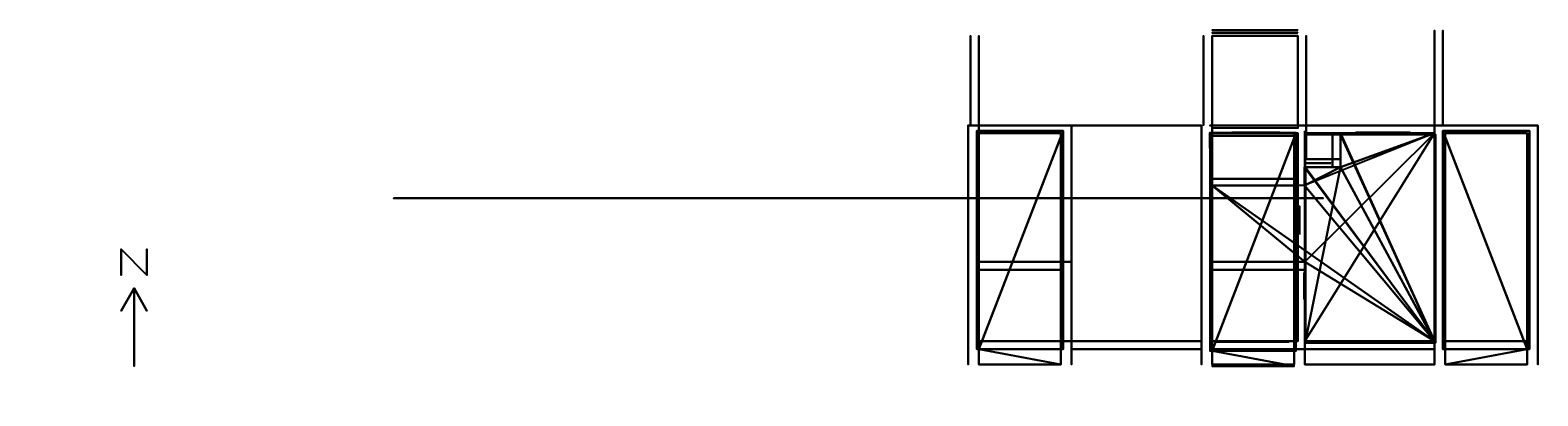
# Model space of a CAD drawing. Header units: metres. Extents: x -49.8 to 8.3, y -7.6 to 6.5.
import ezdxf

# ---------------------------------------------------------------- set-up
doc = ezdxf.new("R2010")
doc.units = ezdxf.units.M

msp = doc.modelspace()

# ---------------------------------------------------------------- linework, layer by layer
at = {"layer": '1', "color": 3}
for points in [[(-46.3094, -1.96359, 0.1), (-46.3094, -1.96359), (-46.3094, -2.96359), (-46.3094, -2.96359, 0.1)], [(-46.3094, -1.96359, 0.1), (-46.3094, -1.96359), (-45.3094, -2.96359), (-45.3094, -2.96359, 0.1)], [(-45.3094, -1.96359, 0.1), (-45.3094, -1.96359), (-45.3094, -2.96359), (-45.3094, -2.96359, 0.1)], [(-45.8094, -3.46359, 0.1), (-45.8094, -3.46359), (-46.3094, -4.32962), (-46.3094, -4.32962, 0.1)], [(-45.8094, -3.46359, 0.1), (-45.8094, -3.46359), (-45.8094, -6.46359), (-45.8094, -6.46359, 0.1)], [(-45.8094, -3.46359, 0.1), (-45.8094, -3.46359), (-45.3094, -4.32962), (-45.3094, -4.32962, 0.1)]]:
    msp.add_3dface(points, dxfattribs=at)
at = {"layer": 'Building Shading', "color": 195}
for points in [[(4.28505, 2.80358), (4.28505, 2.80358, 3.15), (4.28505, 6.44858, 3.15), (4.28505, 6.44858)], [(4.28505, 6.44858), (4.28505, 6.44858, 3.15), (4.28505, 2.80358, 3.15), (4.28505, 2.80358)], [(4.61005, 2.80358), (4.61005, 2.80358, 3.15), (4.61005, 6.44858, 3.15), (4.61005, 6.44858)], [(4.61005, 6.44858), (4.61005, 6.44858, 3.15), (4.61005, 2.80358, 3.15), (4.61005, 2.80358)], [(-13.59, 6.24859), (-13.59, 6.24859, 3.15), (-13.59, 2.80748, 3.15), (-13.59, 2.80748)], [(-13.59, 2.80748), (-13.59, 2.80748, 3.15), (-13.59, 6.24859, 3.15), (-13.59, 6.24859)], [(-13.2651, 6.24859), (-13.2651, 6.24859, 3.15), (-13.2651, 2.80748, 3.15), (-13.2651, 2.80748)], [(-13.2651, 2.80748), (-13.2651, 2.80748, 3.15), (-13.2651, 6.24859, 3.15), (-13.2651, 6.24859)], [(-13.6752, -5.80642, 9.08662), (-13.6752, 2.80358, 10.7703), (-13.6752, 2.80358, 8.97), (-13.6752, -5.80642, 8.97)], [(-13.6752, -5.80642, 8.97), (-13.6752, 2.80358, 8.97), (-13.6752, 2.80358, 10.7703), (-13.6752, -5.80642, 9.08662)], [(-13.6752, 2.80358, 8.97), (-13.6752, 2.80358, 10.7703), (-9.69685, 2.80358, 10.7702), (-9.69685, 2.80358, 8.97)], [(-9.69685, 2.80358, 8.97), (-9.69685, 2.80358, 10.7702), (-13.6752, 2.80358, 10.7703), (-13.6752, 2.80358, 8.97)], [(-13.6752, 2.80358, 6.11), (-13.6752, 2.80358, 8.97), (-9.69685, 2.80358, 8.97), (-9.69685, 2.80358, 6.11)], [(-9.69685, 2.80358, 6.11), (-9.69685, 2.80358, 8.97), (-13.6752, 2.80358, 8.97), (-13.6752, 2.80358, 6.11)], [(-13.6752, -5.50141, 6.11), (-13.6752, -5.50141, 8.97), (-13.6752, 2.80358, 8.97), (-13.6752, 2.80358, 6.11)], [(-13.6752, 2.80358, 6.11), (-13.6752, 2.80358, 8.97), (-13.6752, -5.50141, 8.97), (-13.6752, -5.50141, 6.11)], [(-13.6751, 2.80748), (-13.6751, 2.80748, 3.15), (-13.6751, -2.45141, 3.15), (-13.6751, -2.45141)], [(-13.6751, -2.45141), (-13.6751, -2.45141, 3.15), (-13.6751, 2.80748, 3.15), (-13.6751, 2.80748)], [(-13.6751, -5.80642, 3.15), (-13.6751, -5.80642, 6.11), (-13.6751, 2.49858, 6.11), (-13.6751, 2.49858, 3.15)], [(-13.6751, 2.49858, 3.15), (-13.6751, 2.49858, 6.11), (-13.6751, -5.80642, 6.11), (-13.6751, -5.80642, 3.15)], [(-13.3501, -4.57901, 8.97), (-13.3501, 2.58859, 10.3716), (-13.3501, 2.58859, 8.97)], [(-13.3501, 2.58859, 8.97), (-13.3501, 2.58859, 10.3716), (-13.3501, -4.57901, 8.97)], [(-13.3501, 2.58859, 8.97), (-13.3501, 2.58859, 10.3716), (-10.0219, 2.58859, 10.3716), (-10.0219, 2.58859, 8.97)], [(-10.0219, 2.58859, 8.97), (-10.0219, 2.58859, 10.3716), (-13.3501, 2.58859, 10.3716), (-13.3501, 2.58859, 8.97)], [(-10.0221, 2.58859, 10.3716), (-13.3501, 2.58858, 10.3716), (-13.265, -5.80641, 8.72999)], [(-13.265, -5.80641, 8.72999), (-13.3501, 2.58858, 10.3716), (-10.0221, 2.58859, 10.3716)], [(-10.0221, 2.58859, 10.7282), (-13.3501, 2.58858, 10.7282), (-13.265, -5.80641, 9.08662)], [(-13.265, -5.80641, 9.08662), (-13.3501, 2.58858, 10.7282), (-10.0221, 2.58859, 10.7282)], [(-13.35, -5.80641, 8.72999), (-13.265, -5.80641, 8.72999), (-13.3501, 2.58858, 10.3716)], [(-13.3501, 2.58858, 10.3716), (-13.265, -5.80641, 8.72999), (-13.35, -5.80641, 8.72999)], [(-13.35, -5.80641, 9.08662), (-13.265, -5.80641, 9.08662), (-13.3501, 2.58858, 10.7282)], [(-13.3501, 2.58858, 10.7282), (-13.265, -5.80641, 9.08662), (-13.35, -5.80641, 9.08662)], [(-13.2652, 2.49858, 6.11), (-13.2652, 2.49858, 8.97), (-10.1068, 2.49858, 8.97), (-10.1068, 2.49858, 6.11)], [(-10.1068, 2.49858, 6.11), (-10.1068, 2.49858, 8.97), (-13.2652, 2.49858, 8.97), (-13.2652, 2.49858, 6.11)], [(-13.2652, -5.50141, 6.11), (-13.2652, -5.50141, 8.97), (-13.2652, 2.49858, 8.97), (-13.2652, 2.49858, 6.11)], [(-13.2652, 2.49858, 6.11), (-13.2652, 2.49858, 8.97), (-13.2652, -5.50141, 8.97), (-13.2652, -5.50141, 6.11)], [(-13.2651, 2.80748), (-13.2651, 2.80748, 3.15), (-13.2651, -2.45141, 3.15), (-13.2651, -2.45141)], [(-13.2651, -2.45141), (-13.2651, -2.45141, 3.15), (-13.2651, 2.80748, 3.15), (-13.2651, 2.80748)], [(-13.2651, -5.50141, 3.15), (-13.2651, -5.50141, 6.11), (-13.2651, 2.49858, 6.11), (-13.2651, 2.49858, 3.15)], [(-13.2651, 2.49858, 3.15), (-13.2651, 2.49858, 6.11), (-13.2651, -5.50141, 6.11), (-13.2651, -5.50141, 3.15)], [(-10.0221, 2.58859, 10.3716), (-13.265, -5.80641, 8.72999), (-10.107, -5.80642, 8.72997)], [(-10.107, -5.80642, 8.72997), (-13.265, -5.80641, 8.72999), (-10.0221, 2.58859, 10.3716)], [(-10.0221, 2.58859, 10.7282), (-13.265, -5.80641, 9.08662), (-10.107, -5.80642, 9.0866)], [(-10.107, -5.80642, 9.0866), (-13.265, -5.80641, 9.08662), (-10.0221, 2.58859, 10.7282)], [(-10.0221, 2.58859, 10.3716), (-10.107, -5.80642, 8.72997), (-10.022, -5.80642, 8.72997)], [(-10.022, -5.80642, 8.72997), (-10.107, -5.80642, 8.72997), (-10.0221, 2.58859, 10.3716)], [(-10.0221, 2.58859, 10.7282), (-10.107, -5.80642, 9.0866), (-10.022, -5.80642, 9.0866)], [(-10.022, -5.80642, 9.0866), (-10.107, -5.80642, 9.0866), (-10.0221, 2.58859, 10.7282)], [(-10.1068, 2.49858, 6.11), (-10.1068, 2.49858, 8.97), (-10.1068, -5.50141, 8.97), (-10.1068, -5.50141, 6.11)], [(-10.1068, -5.50141, 6.11), (-10.1068, -5.50141, 8.97), (-10.1068, 2.49858, 8.97), (-10.1068, 2.49858, 6.11)], [(-10.0219, 2.58859, 10.3716), (-10.0219, -4.57892, 8.97), (-10.0219, 2.58859, 8.97)], [(-10.0219, 2.58859, 8.97), (-10.0219, -4.57892, 8.97), (-10.0219, 2.58859, 10.3716)], [(-4.69505, -5.50141, 5.65), (-4.69505, 2.80358, 5.65), (-9.69705, 2.80358, 5.65), (-9.69705, -5.50141, 5.65)], [(-9.69705, -5.50141, 5.65), (-9.69705, 2.80358, 5.65), (-4.69505, 2.80358, 5.65), (-4.69505, -5.50141, 5.65)], [(-4.69505, -5.50141, 6.11), (-4.69505, 2.80358, 6.11), (-9.69705, 2.80358, 6.11), (-9.69705, -5.50141, 6.11)], [(-9.69705, -5.50141, 6.11), (-9.69705, 2.80358, 6.11), (-4.69505, 2.80358, 6.11), (-4.69505, -5.50141, 6.11)], [(-9.69685, 2.80358, 6.11), (-9.69685, 2.80359, 8.97), (-9.69685, -5.50141, 8.97), (-9.69685, -5.50141, 6.11)], [(-9.69685, -5.50141, 6.11), (-9.69685, -5.50141, 8.97), (-9.69685, 2.80359, 8.97), (-9.69685, 2.80358, 6.11)], [(-9.69685, 2.80358, 8.97), (-9.69685, 2.80358, 10.7702), (-9.69685, -5.80642, 9.0866), (-9.69685, -5.80642, 8.97)], [(-9.69685, -5.80642, 8.97), (-9.69685, -5.80642, 9.0866), (-9.69685, 2.80358, 10.7702), (-9.69685, 2.80358, 8.97)], [(4.28505, 2.80358, 6.11), (4.28505, 2.80358, 8.97), (8.26335, 2.80358, 8.97), (8.26335, 2.80358, 6.11)], [(8.26335, 2.80358, 6.11), (8.26335, 2.80358, 8.97), (4.28505, 2.80358, 8.97), (4.28505, 2.80358, 6.11)], [(4.28505, -5.50142, 6.11), (4.28505, -5.50142, 8.97), (4.28505, 2.80358, 8.97), (4.28505, 2.80357, 6.11)], [(4.28505, 2.80357, 6.11), (4.28505, 2.80358, 8.97), (4.28505, -5.50142, 8.97), (4.28505, -5.50142, 6.11)], [(4.28505, -5.80642, 9.08661), (4.28505, 2.80358, 10.7703), (4.28505, 2.80358, 8.97), (4.28505, -5.80642, 8.97)], [(4.28505, -5.80642, 8.97), (4.28505, 2.80358, 8.97), (4.28505, 2.80358, 10.7703), (4.28505, -5.80642, 9.08661)], [(4.28505, 2.80358, 8.97), (4.28505, 2.80358, 10.7703), (8.26336, 2.80358, 10.7702), (8.26335, 2.80358, 8.97)], [(8.26335, 2.80358, 8.97), (8.26336, 2.80358, 10.7702), (4.28505, 2.80358, 10.7703), (4.28505, 2.80358, 8.97)], [(7.93844, 2.58859, 10.3716), (4.60994, 2.58858, 10.3716), (7.85345, -5.80642, 8.72997)], [(7.85345, -5.80642, 8.72997), (4.60994, 2.58858, 10.3716), (7.93844, 2.58859, 10.3716)], [(7.93844, 2.58859, 10.7282), (4.60994, 2.58858, 10.7282), (7.85345, -5.80642, 9.0866)], [(7.85345, -5.80642, 9.0866), (4.60994, 2.58858, 10.7282), (7.93844, 2.58859, 10.7282)], [(4.60994, 2.58858, 10.3716), (4.69495, -5.80641, 8.72998), (7.85345, -5.80642, 8.72997)], [(7.85345, -5.80642, 8.72997), (4.69495, -5.80641, 8.72998), (4.60994, 2.58858, 10.3716)], [(4.60994, 2.58858, 10.3716), (4.60995, -5.80641, 8.72998), (4.69495, -5.80641, 8.72998)], [(4.69495, -5.80641, 8.72998), (4.60995, -5.80641, 8.72998), (4.60994, 2.58858, 10.3716)], [(4.60994, 2.58858, 10.7282), (4.69495, -5.80641, 9.08661), (7.85345, -5.80642, 9.0866)], [(7.85345, -5.80642, 9.0866), (4.69495, -5.80641, 9.08661), (4.60994, 2.58858, 10.7282)], [(4.60994, 2.58858, 10.7282), (4.60995, -5.80641, 9.08661), (4.69495, -5.80641, 9.08661)], [(4.69495, -5.80641, 9.08661), (4.60995, -5.80641, 9.08661), (4.60994, 2.58858, 10.7282)], [(4.61005, 2.58859, 8.97), (4.61005, 2.58859, 10.3716), (7.93835, 2.58859, 10.3716), (7.93835, 2.58859, 8.97)], [(7.93835, 2.58859, 8.97), (7.93835, 2.58859, 10.3716), (4.61005, 2.58859, 10.3716), (4.61005, 2.58859, 8.97)], [(4.61005, -4.579, 8.97), (4.61005, 2.58858, 10.3716), (4.61005, 2.58858, 8.97)], [(4.61005, 2.58858, 8.97), (4.61005, 2.58858, 10.3716), (4.61005, -4.579, 8.97)], [(4.69505, 2.49858, 6.11), (4.69505, 2.49858, 8.97), (7.85335, 2.49858, 8.97), (7.85335, 2.49858, 6.11)], [(7.85335, 2.49858, 6.11), (7.85335, 2.49858, 8.97), (4.69505, 2.49858, 8.97), (4.69505, 2.49858, 6.11)], [(4.69505, -5.50141, 6.11), (4.69505, -5.50141, 8.97), (4.69505, 2.49858, 8.97), (4.69505, 2.49858, 6.11)], [(4.69505, 2.49858, 6.11), (4.69505, 2.49858, 8.97), (4.69505, -5.50141, 8.97), (4.69505, -5.50141, 6.11)], [(7.85335, 2.49858, 6.11), (7.85335, 2.49858, 8.97), (7.85335, -5.50141, 8.97), (7.85335, -5.50141, 6.11)], [(7.85335, -5.50141, 6.11), (7.85335, -5.50141, 8.97), (7.85335, 2.49858, 8.97), (7.85335, 2.49858, 6.11)], [(7.93844, 2.58859, 10.3716), (7.85345, -5.80642, 8.72997), (7.93845, -5.80642, 8.72997)], [(7.93845, -5.80642, 8.72997), (7.85345, -5.80642, 8.72997), (7.93844, 2.58859, 10.3716)], [(7.93844, 2.58859, 10.7282), (7.85345, -5.80642, 9.0866), (7.93845, -5.80642, 9.0866)], [(7.93845, -5.80642, 9.0866), (7.85345, -5.80642, 9.0866), (7.93844, 2.58859, 10.7282)], [(7.93835, 2.58858, 10.3716), (7.93835, -4.57891, 8.97), (7.93835, 2.58859, 8.97001)], [(7.93835, 2.58859, 8.97001), (7.93835, -4.57891, 8.97), (7.93835, 2.58858, 10.3716)], [(8.26335, 2.80358, 8.97), (8.26335, 2.80359, 10.7702), (8.26335, -5.80642, 9.0866), (8.26335, -5.80642, 8.97)], [(8.26335, -5.80642, 8.97), (8.26335, -5.80642, 9.0866), (8.26335, 2.80359, 10.7702), (8.26335, 2.80358, 8.97)], [(8.26335, 2.80358, 6.11), (8.26335, 2.80358, 8.97), (8.26335, -5.50141, 8.97), (8.26335, -5.50141, 6.11)], [(8.26335, -5.50141, 6.11), (8.26335, -5.50141, 8.97), (8.26335, 2.80358, 8.97), (8.26335, 2.80358, 6.11)], [(-13.6751, -2.45141), (-13.6751, -2.45141, 3.15), (-13.6751, -6.40142, 3.15), (-13.6751, -6.40142)], [(-13.6751, -6.40142), (-13.6751, -6.40142, 3.15), (-13.6751, -2.45141, 3.15), (-13.6751, -2.45141)], [(-13.2651, -2.45141), (-13.2651, -2.45141, 3.15), (-9.69685, -2.45141, 3.15), (-9.69685, -2.45141)], [(-9.69685, -2.45141), (-9.69685, -2.45141, 3.15), (-13.2651, -2.45141, 3.15), (-13.2651, -2.45141)], [(-13.2651, -2.75642), (-13.2651, -2.75642, 3.15), (-10.1068, -2.75642, 3.15), (-10.1068, -2.75642)], [(-10.1068, -2.75642), (-10.1068, -2.75642, 3.15), (-13.2651, -2.75642, 3.15), (-13.2651, -2.75642)], [(-13.2651, -2.75642), (-13.2651, -2.75642, 3.15), (-13.2651, -6.40142, 3.15), (-13.2651, -6.40142)], [(-13.2651, -6.40142), (-13.2651, -6.40142, 3.15), (-13.2651, -2.75642, 3.15), (-13.2651, -2.75642)], [(-10.1068, -2.75642), (-10.1068, -2.75642, 3.15), (-10.1068, -5.50141, 3.15), (-10.1068, -5.50141)], [(-10.1068, -5.50141), (-10.1068, -5.50141, 3.15), (-10.1068, -2.75642, 3.15), (-10.1068, -2.75642)], [(-9.69685, -2.45141), (-9.69685, -2.45141, 3.15), (-9.69685, -5.50141, 3.15), (-9.69685, -5.50141)], [(-9.69685, -5.50141), (-9.69685, -5.50141, 3.15), (-9.69685, -2.45141, 3.15), (-9.69685, -2.45141)], [(-4.6951, -2.75642, 3.15), (-4.6951, -2.75643), (-4.6951, -5.50143), (-4.6951, -5.50143, 3.15)], [(-4.6951, -5.50143, 3.15), (-4.6951, -5.50143), (-4.6951, -2.75643), (-4.6951, -2.75642, 3.15)], [(-4.2851, -5.50141), (-4.2851, -5.50141, 3.15), (-4.2851, -2.75642, 3.15), (-4.2851, -2.75642)], [(-4.2851, -2.75642), (-4.2851, -2.75642, 3.15), (-4.2851, -5.50141, 3.15), (-4.2851, -5.50141)], [(-13.6752, -5.50141, 6.11), (-13.6752, -5.50141, 8.97), (-13.6752, -6.40142, 8.97), (-13.6752, -6.40142, 6.11)], [(-13.6752, -6.40142, 6.11), (-13.6752, -6.40142, 8.97), (-13.6752, -5.50141, 8.97), (-13.6752, -5.50141, 6.11)], [(-13.6751, -5.80642, 3.15), (-13.6751, -5.80642, 6.11), (-13.6751, -6.40142, 6.11), (-13.6751, -6.40142, 3.15)], [(-13.6751, -6.40142, 3.15), (-13.6751, -6.40142, 6.11), (-13.6751, -5.80642, 6.11), (-13.6751, -5.80642, 3.15)], [(-10.1068, -5.50141, 6.11), (-10.1068, -5.50141, 8.97), (-13.2652, -5.50141, 8.97), (-13.2652, -5.50141, 6.11)], [(-13.2652, -5.50141, 6.11), (-13.2652, -5.50141, 8.97), (-10.1068, -5.50141, 8.97), (-10.1068, -5.50141, 6.11)], [(-10.1068, -5.80642, 6.11), (-10.1068, -5.80642, 8.97), (-13.2652, -5.80642, 8.97), (-13.2652, -5.80642, 6.11)], [(-13.2652, -5.80642, 6.11), (-13.2652, -5.80642, 8.97), (-10.1068, -5.80642, 8.97), (-10.1068, -5.80642, 6.11)], [(-13.2652, -5.80642, 6.11), (-13.2652, -5.80642, 8.97), (-13.2652, -6.40142, 8.97), (-13.2652, -6.40142, 6.11)], [(-13.2652, -6.40142, 6.11), (-13.2652, -6.40142, 8.97), (-13.2652, -5.80642, 8.97), (-13.2652, -5.80642, 6.11)], [(-13.2651, -5.50141, 3.15), (-13.2651, -5.50141, 6.11), (-10.1068, -5.50141, 6.11), (-10.1068, -5.50141, 3.15)], [(-10.1068, -5.50141, 3.15), (-10.1068, -5.50141, 6.11), (-13.2651, -5.50141, 6.11), (-13.2651, -5.50141, 3.15)], [(-13.2651, -5.80642, 3.15), (-13.2651, -5.80642, 6.11), (-10.1068, -5.80642, 6.11), (-10.1068, -5.80642, 3.15)], [(-10.1068, -5.80642, 3.15), (-10.1068, -5.80642, 6.11), (-13.2651, -5.80642, 6.11), (-13.2651, -5.80642, 3.15)], [(-13.2651, -5.80642, 3.15), (-13.2651, -5.80642, 6.11), (-13.2651, -6.40142, 6.11), (-13.2651, -6.40142, 3.15)], [(-13.2651, -6.40142, 3.15), (-13.2651, -6.40142, 6.11), (-13.2651, -5.80642, 6.11), (-13.2651, -5.80642, 3.15)], [(-10.107, -6.39641, 8.6146), (-13.265, -5.80641, 8.72999), (-13.265, -6.39642, 8.61461)], [(-13.265, -6.39642, 8.61461), (-13.265, -5.80641, 8.72999), (-10.107, -6.39641, 8.6146)], [(-10.107, -6.39641, 8.6146), (-10.107, -5.80642, 8.72997), (-13.265, -5.80641, 8.72999)], [(-13.265, -5.80641, 8.72999), (-10.107, -5.80642, 8.72997), (-10.107, -6.39641, 8.6146)], [(-10.107, -6.39641, 8.97123), (-13.265, -5.80641, 9.08662), (-13.265, -6.39642, 8.97124)], [(-13.265, -6.39642, 8.97124), (-13.265, -5.80641, 9.08662), (-10.107, -6.39641, 8.97123)], [(-10.107, -6.39641, 8.97123), (-10.107, -5.80642, 9.0866), (-13.265, -5.80641, 9.08662)], [(-13.265, -5.80641, 9.08662), (-10.107, -5.80642, 9.0866), (-10.107, -6.39641, 8.97123)], [(-10.1068, -5.50141), (-10.1068, -5.50141, 3.15), (-10.1068, -6.40142, 3.15), (-10.1068, -6.40142)], [(-10.1068, -6.40142), (-10.1068, -6.40142, 3.15), (-10.1068, -5.50141, 3.15), (-10.1068, -5.50141)], [(-10.1068, -5.50141, 3.15), (-10.1068, -5.50141, 6.11), (-4.69515, -5.50141, 6.11), (-4.69515, -5.50141, 3.15)], [(-4.69515, -5.50141, 3.15), (-4.69515, -5.50141, 6.11), (-10.1068, -5.50141, 6.11), (-10.1068, -5.50141, 3.15)], [(-10.1068, -5.80642, 3.15), (-10.1068, -5.80642, 6.11), (-10.1068, -6.40142, 6.11), (-10.1068, -6.40142, 3.15)], [(-10.1068, -6.40142, 3.15), (-10.1068, -6.40142, 6.11), (-10.1068, -5.80642, 6.11), (-10.1068, -5.80642, 3.15)], [(-10.1068, -5.80642, 6.11), (-10.1068, -5.80642, 8.97), (-10.1068, -6.40142, 8.97), (-10.1068, -6.40142, 6.11)], [(-10.1068, -6.40142, 6.11), (-10.1068, -6.40142, 8.97), (-10.1068, -5.80642, 8.97), (-10.1068, -5.80642, 6.11)], [(-9.69685, -5.50141), (-9.69685, -5.50141, 3.15), (-4.69515, -5.50141, 3.15), (-4.69515, -5.50141)], [(-4.69515, -5.50141), (-4.69515, -5.50141, 3.15), (-9.69685, -5.50141, 3.15), (-9.69685, -5.50141)], [(-9.69685, -5.50141, 6.11), (-9.69685, -5.50141, 8.97), (-9.69685, -6.40142, 8.97), (-9.69685, -6.40142, 6.11)], [(-9.69685, -6.40142, 6.11), (-9.69685, -6.40142, 8.97), (-9.69685, -5.50141, 8.97), (-9.69685, -5.50141, 6.11)], [(-9.69685, -5.80642), (-9.69685, -5.80642, 3.15), (-4.69511, -5.80642, 3.15), (-4.69511, -5.80642)], [(-4.69511, -5.80642), (-4.69511, -5.80642, 3.15), (-9.69685, -5.80642, 3.15), (-9.69685, -5.80642)], [(-9.69685, -5.80642), (-9.69685, -5.80642, 3.15), (-9.69685, -6.40142, 3.15), (-9.69685, -6.40142)], [(-9.69685, -6.40142), (-9.69685, -6.40142, 3.15), (-9.69685, -5.80642, 3.15), (-9.69685, -5.80642)], [(-9.69685, -5.80642, 3.15), (-9.69685, -5.80642, 6.11), (-4.69505, -5.80642, 6.11), (-4.69505, -5.80642, 3.15)], [(-4.69505, -5.80642, 3.15), (-4.69505, -5.80642, 6.11), (-9.69685, -5.80642, 6.11), (-9.69685, -5.80642, 3.15)], [(-9.69685, -5.80642, 3.15), (-9.69685, -5.80642, 6.11), (-9.69685, -6.40142, 6.11), (-9.69685, -6.40142, 3.15)], [(-9.69685, -6.40142, 3.15), (-9.69685, -6.40142, 6.11), (-9.69685, -5.80642, 6.11), (-9.69685, -5.80642, 3.15)], [(-4.69508, -5.80641), (-4.69508, -5.80641, 3.15), (-4.69508, -6.40143, 3.15), (-4.69508, -6.40146)], [(-4.69508, -6.40146), (-4.69508, -6.40143, 3.15), (-4.69508, -5.80641, 3.15), (-4.69508, -5.80641)], [(-4.69505, -5.50141, 6.11), (-4.69505, -5.50141, 8.97), (-4.69505, -6.40142, 8.97), (-4.69505, -6.40142, 6.11)], [(-4.69505, -6.40142, 6.11), (-4.69505, -6.40142, 8.97), (-4.69505, -5.50141, 8.97), (-4.69505, -5.50141, 6.11)], [(-4.69505, -5.80642, 3.15), (-4.69505, -5.80642, 6.11), (-4.69505, -6.40142, 6.11), (-4.69505, -6.40142, 3.15)], [(-4.69505, -6.40142, 3.15), (-4.69505, -6.40142, 6.11), (-4.69505, -5.80642, 6.11), (-4.69505, -5.80642, 3.15)], [(-4.28508, -5.50146), (-4.28508, -5.50146, 3.15), (-4.28508, -6.40143, 3.15), (-4.28508, -6.40146)], [(-4.28508, -6.40146), (-4.28508, -6.40143, 3.15), (-4.28508, -5.50146, 3.15), (-4.28508, -5.50146)], [(-4.28505, -5.80642, 2.69), (-4.28505, -6.40142, 2.69), (-1.12705, -6.40142, 2.69), (-1.12705, -5.80642, 2.69)], [(-1.12705, -5.80642, 2.69), (-1.12705, -6.40142, 2.69), (-4.28505, -6.40142, 2.69), (-4.28505, -5.80642, 2.69)], [(-4.28505, -5.80642, 3.15), (-4.28505, -6.40142, 3.15), (-1.12705, -6.40142, 3.15), (-1.12705, -5.80642, 3.15)], [(-1.12705, -5.80642, 3.15), (-1.12705, -6.40142, 3.15), (-4.28505, -6.40142, 3.15), (-4.28505, -5.80642, 3.15)], [(-1.12705, -5.80642, 5.65), (-4.28505, -5.80642, 5.65), (-4.28505, -6.40142, 5.65), (-1.12705, -6.40142, 5.65)], [(-1.12705, -6.40142, 5.65), (-4.28505, -6.40142, 5.65), (-4.28505, -5.80642, 5.65), (-1.12705, -5.80642, 5.65)], [(-1.12705, -5.80642, 6.11), (-4.28505, -5.80642, 6.11), (-4.28505, -6.40142, 6.11), (-1.12705, -6.40142, 6.11)], [(-1.12705, -6.40142, 6.11), (-4.28505, -6.40142, 6.11), (-4.28505, -5.80642, 6.11), (-1.12705, -5.80642, 6.11)], [(-4.28505, -5.80642, 3.15), (-4.28505, -5.80642, 6.11), (-4.28505, -6.40142, 6.11), (-4.28505, -6.40142, 3.15)], [(-4.28505, -6.40142, 3.15), (-4.28505, -6.40142, 6.11), (-4.28505, -5.80642, 6.11), (-4.28505, -5.80642, 3.15)], [(-4.28505, -5.80642, 6.11), (-4.28505, -5.80642, 8.97), (-4.28505, -6.40142, 8.97), (-4.28505, -6.40142, 6.11)], [(-4.28505, -6.40142, 6.11), (-4.28505, -6.40142, 8.97), (-4.28505, -5.80642, 8.97), (-4.28505, -5.80642, 6.11)], [(-1.12685, -5.50141), (-1.12685, -5.50141, 3.15), (-1.12685, -6.40142, 3.15), (-1.12685, -6.40142)], [(-1.12685, -6.40142), (-1.12685, -6.40142, 3.15), (-1.12685, -5.50141, 3.15), (-1.12685, -5.50141)], [(-1.12685, -5.80642, 3.15), (-1.12685, -5.80642, 6.11), (-1.12685, -6.40142, 6.11), (-1.12685, -6.40142, 3.15)], [(-1.12685, -6.40142, 3.15), (-1.12685, -6.40142, 6.11), (-1.12685, -5.80642, 6.11), (-1.12685, -5.80642, 3.15)], [(-1.12685, -5.80642, 6.11), (-1.12685, -5.80642, 8.97), (-1.12685, -6.40142, 8.97), (-1.12685, -6.40142, 6.11)], [(-1.12685, -6.40142, 6.11), (-1.12685, -6.40142, 8.97), (-1.12685, -5.80642, 8.97), (-1.12685, -5.80642, 6.11)], [(-0.71705, -5.80642, 2.69), (-0.71705, -6.40142, 2.69), (4.28495, -6.40142, 2.69), (4.28495, -5.80642, 2.69)], [(4.28495, -5.80642, 2.69), (4.28495, -6.40142, 2.69), (-0.71705, -6.40142, 2.69), (-0.71705, -5.80642, 2.69)], [(-0.71705, -5.80642, 3.15), (-0.71705, -6.40142, 3.15), (4.28495, -6.40142, 3.15), (4.28495, -5.80642, 3.15)], [(4.28495, -5.80642, 3.15), (4.28495, -6.40142, 3.15), (-0.71705, -6.40142, 3.15), (-0.71705, -5.80642, 3.15)], [(-0.71685, -5.50141, 6.11), (-0.71685, -5.50141, 8.97), (-0.71685, -6.40142, 8.97), (-0.71685, -6.40142, 6.11)], [(-0.71685, -6.40142, 6.11), (-0.71685, -6.40142, 8.97), (-0.71685, -5.50141, 8.97), (-0.71685, -5.50141, 6.11)], [(-0.71685, -5.80642), (-0.71685, -5.80642, 3.15), (-0.71685, -6.40142, 3.15), (-0.71685, -6.40142)], [(-0.71685, -6.40142), (-0.71685, -6.40142, 3.15), (-0.71685, -5.80642, 3.15), (-0.71685, -5.80642)], [(-0.71685, -5.80642, 3.15), (-0.71685, -5.80642, 6.11), (-0.71685, -6.40142, 6.11), (-0.71685, -6.40142, 3.15)], [(-0.71685, -6.40142, 3.15), (-0.71685, -6.40142, 6.11), (-0.71685, -5.80642, 6.11), (-0.71685, -5.80642, 3.15)], [(4.28505, -5.50141, 6.11), (4.28505, -5.50141, 8.97), (4.28505, -6.40142, 8.97), (4.28505, -6.40142, 6.11)], [(4.28505, -6.40142, 6.11), (4.28505, -6.40142, 8.97), (4.28505, -5.50141, 8.97), (4.28505, -5.50141, 6.11)], [(4.28505, -5.80642), (4.28505, -5.80642, 3.15), (4.28505, -6.40142, 3.15), (4.28505, -6.40142)], [(4.28505, -6.40142), (4.28505, -6.40142, 3.15), (4.28505, -5.80642, 3.15), (4.28505, -5.80642)], [(4.28505, -5.80642, 3.15), (4.28505, -5.80642, 6.11), (4.28505, -6.40142, 6.11), (4.28505, -6.40142, 3.15)], [(4.28505, -6.40142, 3.15), (4.28505, -6.40142, 6.11), (4.28505, -5.80642, 6.11), (4.28505, -5.80642, 3.15)], [(4.69495, -6.39642, 8.61461), (7.85345, -5.80642, 8.72997), (4.69495, -5.80641, 8.72998)], [(4.69495, -5.80641, 8.72998), (7.85345, -5.80642, 8.72997), (4.69495, -6.39642, 8.61461)], [(4.69495, -6.39642, 8.97124), (7.85345, -5.80642, 9.0866), (4.69495, -5.80641, 9.08661)], [(4.69495, -5.80641, 9.08661), (7.85345, -5.80642, 9.0866), (4.69495, -6.39642, 8.97124)], [(7.85345, -6.39641, 8.6146), (7.85345, -5.80642, 8.72997), (4.69495, -6.39642, 8.61461)], [(4.69495, -6.39642, 8.61461), (7.85345, -5.80642, 8.72997), (7.85345, -6.39641, 8.6146)], [(7.85345, -6.39641, 8.97122), (7.85345, -5.80642, 9.0866), (4.69495, -6.39642, 8.97124)], [(4.69495, -6.39642, 8.97124), (7.85345, -5.80642, 9.0866), (7.85345, -6.39641, 8.97122)], [(7.85335, -5.50141, 6.11), (7.85335, -5.50141, 8.97), (4.69505, -5.50141, 8.97), (4.69505, -5.50141, 6.11)], [(4.69505, -5.50141, 6.11), (4.69505, -5.50141, 8.97), (7.85335, -5.50141, 8.97), (7.85335, -5.50141, 6.11)], [(4.69505, -5.50141), (4.69505, -5.50141, 3.15), (4.69505, -6.40142, 3.15), (4.69505, -6.40142)], [(4.69505, -6.40142), (4.69505, -6.40142, 3.15), (4.69505, -5.50141, 3.15), (4.69505, -5.50141)], [(4.69505, -5.50141, 3.15), (4.69505, -5.50141, 6.11), (4.69505, -6.40142, 6.11), (4.69505, -6.40142, 3.15)], [(4.69505, -6.40142, 3.15), (4.69505, -6.40142, 6.11), (4.69505, -5.50141, 6.11), (4.69505, -5.50141, 3.15)], [(7.85335, -5.80642, 6.11), (7.85335, -5.80642, 8.97), (4.69505, -5.80642, 8.97), (4.69505, -5.80642, 6.11)], [(4.69505, -5.80642, 6.11), (4.69505, -5.80642, 8.97), (7.85335, -5.80642, 8.97), (7.85335, -5.80642, 6.11)], [(4.69505, -5.80642, 6.11), (4.69505, -5.80642, 8.97), (4.69505, -6.40142, 8.97), (4.69505, -6.40142, 6.11)], [(4.69505, -6.40142, 6.11), (4.69505, -6.40142, 8.97), (4.69505, -5.80642, 8.97), (4.69505, -5.80642, 6.11)], [(7.85335, -5.80642, 6.11), (7.85335, -5.80642, 8.97), (7.85335, -6.40142, 8.97), (7.85335, -6.40142, 6.11)], [(7.85335, -6.40142, 6.11), (7.85335, -6.40142, 8.97), (7.85335, -5.80642, 8.97), (7.85335, -5.80642, 6.11)], [(8.26335, -5.50141, 6.11), (8.26335, -5.50141, 8.97), (8.26335, -6.40142, 8.97), (8.26335, -6.40142, 6.11)], [(8.26335, -6.40142, 6.11), (8.26335, -6.40142, 8.97), (8.26335, -5.50141, 8.97), (8.26335, -5.50141, 6.11)]]:
    msp.add_3dface(points, dxfattribs=at)
at = {"layer": 'Z01_VIVIENDA_PLANTA_BAJA', "color": 43}
for points in [[(0.36005, 2.49858, 2.69), (0.36005, 2.49858), (0.36005, 1.19369), (0.36005, 1.19369, 2.69)], [(4.28505, 2.80358, 2.69), (4.28505, 2.80358), (0.66505, 2.80358), (0.66505, 2.80358, 2.69)], [(4.28505, 0.74859, 2.69), (4.28505, 0.74859), (4.28505, 2.49858), (4.28505, 2.49858, 2.69)], [(0.66505, 1.49869, 2.69), (0.66505, 1.49869), (-0.72995, 1.49869), (-0.72995, 1.49869, 2.69)], [(-0.72995, 1.19365, 2.69), (-0.72995, 1.19365), (-0.72995, 0.74864), (-0.72995, 0.74864, 2.69)], [(4.28505, -0.50141, 2.69), (4.28505, -0.50141), (4.28505, 0.74859), (4.28505, 0.74859, 2.69)], [(-35.8094, 0, -14.3751), (0, 0, -14.3751), (0, 0, -14.6751), (-35.8094, 0, -14.6751)], [(-23.8871, 0, -16.3751), (0, 0, -16.3751), (0, 0, -16.6751), (-23.8871, 0, -16.6751)], [(-10.76, 0, -15.3751), (0, 0, -15.3751), (0, 0, -15.6751), (-10.76, 0, -15.6751)], [(-4.28505, 0.49358, 2.69), (-4.28505, 0.49358), (-4.28505, -0.50142), (-4.28505, -0.50142, 2.69)], [(-0.98499, 0.49358, 2.69), (-0.98499, 0.49358), (-4.28499, 0.49358), (-4.28499, 0.49358, 2.69)], [(-4.28505, -0.50142, 2.69), (-4.28505, -0.50142), (-4.28505, -2.45141), (-4.28505, -2.4514, 2.69)], [(4.28505, -2.45141, 2.69), (4.28505, -2.45141), (4.28505, -0.50141), (4.28505, -0.50141, 2.69)], [(-4.28505, -2.75642, 2.69), (-4.28505, -2.75642), (-0.71685, -2.75642), (-0.71685, -2.75642, 2.69)], [(-1.12685, -2.45141, 2.69), (-1.12685, -2.45141), (-1.12685, -5.50141), (-1.12685, -5.50141, 2.69)], [(4.69505, -5.50141, 2.69), (4.69505, -5.50141), (4.69505, -2.45141), (4.69505, -2.45141, 2.69)], [(-0.7168, -5.80642, 2.69), (-0.71685, -5.80642), (4.28505, -5.80642), (4.28505, -5.80642, 2.69)]]:
    msp.add_3dface(points, dxfattribs=at)
at = {"layer": 'Z01_VIVIENDA_PLANTA_BAJA', "color": 15}
for points in [[(4.28491, -5.50141, 2.69), (4.28491, 2.49858, 2.69), (0.6649, 2.49858, 2.69)], [(4.28491, -5.50141, 2.69), (0.6649, 2.49858, 2.69), (0.6649, 1.19358, 2.69)], [(4.28491, -5.50141, 2.69), (0.6649, 1.19358, 2.69), (-0.7301, 1.19358, 2.69)], [(4.28491, -5.50141, 2.69), (-0.7301, 1.19358, 2.69), (-0.7301, 0.49358, 2.69)], [(4.28491, -5.50141, 2.69), (-0.7301, 0.49358, 2.69), (-4.2851, 0.49358, 2.69)], [(-4.2851, 0.49358, 2.69), (-4.2851, -2.45141, 2.69), (-0.71709, -2.45141, 2.69)], [(4.28491, -5.50141, 2.69), (-4.2851, 0.49358, 2.69), (-0.71709, -2.45141, 2.69)], [(4.28491, -5.50141, 2.69), (-0.71709, -2.45141, 2.69), (-0.71709, -5.50141, 2.69)]]:
    msp.add_3dface(points, dxfattribs=at)
at = {"layer": 'Z01_VIVIENDA_PLANTA_BAJA', "color": 8}
for points in [[(0.66509, 2.45373), (4.28509, 2.45373), (4.28509, -5.50127)], [(4.28509, -5.50127), (-0.68991, -5.50127), (-0.68991, 1.19373)], [(-4.28505, 0.49358), (-0.98505, 0.49358), (-0.98505, -2.45141), (-4.28505, -2.45141)]]:
    msp.add_3dface(points, dxfattribs=at)
at = {"layer": 'Z01_VIVIENDA_PLANTA_BAJA', "color": 143}
for points in [[(3.26983, 2.52359, 2.465), (3.26983, 2.52359, 1.295), (1.24983, 2.52359, 1.295), (1.24983, 2.52359, 2.465)], [(-0.74185, -2.87383, 2.567), (-0.74185, -2.87383, 0.112), (-0.74185, -3.8774, 0.112), (-0.74185, -3.8774, 2.567)], [(-0.48485, -5.52642, 2.447), (-0.48485, -5.52642, 0.232), (4.05305, -5.52642, 0.232), (4.05305, -5.52642, 2.447)]]:
    msp.add_3dface(points, dxfattribs=at)
at = {"layer": 'Z01_VIVIENDA_PLANTA_BAJA', "color": 45}
msp.add_3dface([(0.29107, 1.34618, 2.2), (0.29107, 1.34618), (-0.64342, 1.34618), (-0.64342, 1.34618, 2.2)], dxfattribs=at)
at = {"layer": 'Z02_VIVIENDA_PLANTA_DORMITORIOS', "color": 15}
for points in [[(-1.12725, -5.50141, 5.65), (-1.12725, 2.49858, 5.65), (-4.28525, 2.49858, 5.65), (-4.28525, -5.50141, 5.65)], [(4.28495, -5.50141, 6.11), (4.28495, 2.49858, 6.11), (-0.71705, 2.49858, 6.11), (-0.71705, -5.50141, 6.11)]]:
    msp.add_3dface(points, dxfattribs=at)
at = {"layer": 'Z02_VIVIENDA_PLANTA_DORMITORIOS', "color": 43}
for points in [[(-4.2851, 2.49858, 5.65), (-4.2851, 2.49858, 3.15), (-4.2851, -5.50141, 3.15), (-4.2851, -5.50141, 5.65)], [(1.11355, 2.80358, 5.65), (1.11355, 2.80358, 3.15), (-4.28505, 2.80358, 3.15), (-4.28505, 2.80358, 5.65)], [(4.28505, 2.80358, 5.65), (4.28505, 2.80358, 3.15), (1.11355, 2.80358, 3.15), (1.11355, 2.80358, 5.65)], [(4.28505, -2.45141, 5.65), (4.28505, -2.45141, 3.15), (4.28505, 2.49858, 3.15), (4.28505, 2.49858, 5.65)], [(-32.8026, 0, -14.3751), (0, 0, -14.3751), (0, 0, -14.6751), (-32.8026, 0, -14.6751)], [(-14.9377, 0, -15.3751), (0, 0, -15.3751), (0, 0, -15.6751), (-14.9377, 0, -15.6751)], [(-10.0038, 0, -17.3751), (0, 0, -17.3751), (0, 0, -17.6751), (-10.0038, 0, -17.6751)], [(-4.1781, 0, -16.3751), (0, 0, -16.3751), (0, 0, -16.6751), (-4.1781, 0, -16.6751)], [(4.28505, -5.50141, 5.65), (4.28505, -5.50141, 3.15), (4.28505, -2.45141, 3.15), (4.28505, -2.45141, 5.65)], [(-4.28515, -5.80642, 5.65), (-4.28515, -5.80642, 3.15), (-0.71685, -5.80642, 3.15), (-0.71685, -5.80642, 5.65)], [(-0.7168, -5.80642, 5.65), (-0.7168, -5.80642, 3.15), (4.28505, -5.80642, 3.15), (4.28505, -5.80642, 5.65)]]:
    msp.add_3dface(points, dxfattribs=at)
at = {"layer": 'Z02_VIVIENDA_PLANTA_DORMITORIOS', "color": 8}
for points in [[(-4.28505, 2.49858, 3.15), (-0.98505, 2.49858, 3.15), (-0.98505, 0.74858, 3.15), (-4.28505, 0.74858, 3.15)], [(-0.7301, 0.49358, 2.69), (0.6649, 1.19358, 2.69), (4.28491, 2.49858, 2.69)], [(4.28491, 2.49858, 2.69), (4.28491, -5.50141, 2.69), (-0.71709, -5.50141, 2.69)], [(4.28491, 2.49858, 2.69), (-0.71709, -5.50141, 2.69), (-0.71709, -2.45141, 2.69)], [(-0.66005, 2.49858, 2.69), (0.35995, 2.49858, 2.69), (0.35995, 1.49859, 2.69), (-0.66005, 1.49859, 2.69)], [(0.6649, 1.19358, 2.69), (0.6649, 2.49858, 2.69), (4.28491, 2.49858, 2.69)], [(-0.7301, 0.49358, 2.69), (-0.7301, 1.19358, 2.69), (0.6649, 1.19358, 2.69)], [(-0.71709, -2.45141, 2.69), (-4.2851, -2.45141, 2.69), (-4.2851, 0.49358, 2.69)], [(-4.28505, -2.75642, 2.69), (-1.12705, -2.75642, 2.69), (-1.12705, -5.50141, 2.69), (-4.28505, -5.50141, 2.69)]]:
    msp.add_3dface(points, dxfattribs=at)
at = {"layer": 'Z02_VIVIENDA_PLANTA_DORMITORIOS', "color": 143}
for points in [[(-1.68098, 2.52359, 5.495), (-1.68098, 2.52359, 3.305), (-3.52098, 2.52359, 3.305), (-3.52098, 2.52359, 5.495)], [(3.3416, 2.52359, 5.578), (3.3416, 2.52359, 4.882), (1.9856, 2.52359, 4.882), (1.9856, 2.52359, 5.578)], [(-4.09915, -5.52642, 5.464), (-4.09915, -5.52642, 3.336), (-1.33785, -5.52642, 3.336), (-1.33785, -5.52642, 5.464)], [(2.01103, -5.52642, 5.538), (2.01103, -5.52642, 3.262), (3.06503, -5.52642, 3.262), (3.06503, -5.52642, 5.538)]]:
    msp.add_3dface(points, dxfattribs=at)
at = {"layer": 'Z03_VIVIENDA_PLANTA_ATICO', "color": 43}
for points in [[(-4.69505, 2.49858, 8.614), (-4.69505, 2.49858, 6.11), (-4.69505, -5.50141, 6.11), (-4.69505, -5.50141, 8.614)], [(-1.12685, 2.80358, 8.614), (-1.12685, 2.80358, 6.11), (-4.28505, 2.80358, 6.11), (-4.28505, 2.80358, 8.614)], [(-0.71685, -5.50141, 8.614), (-0.71685, -5.50141, 6.11), (-0.71685, 2.49858, 6.11), (-0.71685, 2.49858, 8.614)], [(-25.4748, 0, -16.3751), (0, 0, -16.3751), (0, 0, -16.6751), (-25.4748, 0, -16.6751)], [(-18.2964, 0, -14.3751), (0, 0, -14.3751), (0, 0, -14.6751), (-18.2964, 0, -14.6751)], [(-5.008, 0, -15.3751), (0, 0, -15.3751), (0, 0, -15.6751), (-5.008, 0, -15.6751)], [(-4.28505, -5.80642, 8.614), (-4.28505, -5.80642, 6.11), (-1.12685, -5.80642, 6.11), (-1.12685, -5.80642, 8.614)]]:
    msp.add_3dface(points, dxfattribs=at)
at = {"layer": 'Z03_VIVIENDA_PLANTA_ATICO', "color": 8}
msp.add_3dface([(-4.28525, -5.50141, 5.65), (-4.28525, 2.49858, 5.65), (-1.12725, 2.49858, 5.65), (-1.12725, -5.50141, 5.65)], dxfattribs=at)
at = {"layer": 'Z03_VIVIENDA_PLANTA_ATICO', "color": 15}
msp.add_3dface([(-1.12685, -5.50141, 8.614), (-1.12685, 2.49858, 8.614), (-4.28485, 2.49858, 8.614), (-4.28485, -5.50141, 8.614)], dxfattribs=at)
at = {"layer": 'Z03_VIVIENDA_PLANTA_ATICO', "color": 143}
for points in [[(-0.92185, -1.39244, 8.201), (-0.92185, -1.39244, 6.219), (-0.92185, -0.30044, 6.219), (-0.92185, -0.30044, 8.201)], [(-4.09905, -5.52642, 8.424), (-4.09905, -5.52642, 6.296), (-1.33285, -5.52642, 6.296), (-1.33285, -5.52642, 8.424)]]:
    msp.add_3dface(points, dxfattribs=at)
at = {"layer": 'Z04_SOTANO', "color": 43}
for points in [[(-0.98515, 2.39859, -0.51), (-0.98515, 2.39859, -0.96), (-4.28515, 2.39859, -0.96), (-4.28515, 2.39859, -0.51)], [(-4.28515, 2.39859, -0.51), (-4.28515, 2.39859, -0.96), (-4.28515, -5.50141, -0.96)], [(-4.28515, 2.39859, -0.51), (-4.28515, -5.50141, -0.96), (-4.28515, 0.74858, -0.46)], [(-0.98515, 2.39859, -0.96), (-0.98515, 2.39859, -2.96), (-4.28515, 2.39859, -2.96), (-4.28515, 2.39859, -0.96)], [(-4.28515, 2.39859, -0.96), (-4.28515, 2.39859, -2.96), (-4.28515, -5.50141, -2.96), (-4.28515, -5.50141, -0.96)], [(-0.98515, -5.50127, -0.41507), (-0.98515, -5.50127, -0.96007), (-0.98515, 2.39873, -0.96007)], [(-0.98515, -5.50127, -0.41507), (-0.98515, 2.39873, -0.96007), (-0.98515, 2.39873, -0.51007)], [(-0.98515, -5.50127, -0.41507), (-0.98515, 2.39873, -0.51007), (-0.98515, 0.74873, -0.46007)], [(-0.98515, -5.50141, -1.15), (-0.98515, -5.50141, -2.96), (-0.98515, 2.39859, -2.96), (-0.98515, 2.39859, -1.15)], [(-4.28515, -5.50141, -0.96), (-4.28515, -2.75642, -0.46), (-4.28515, 0.74858, -0.46)], [(-0.98515, -5.50127, -0.41507), (-0.98515, 0.74873, -0.46007), (-0.98515, -2.75627, -0.41507)], [(-22.4, 0, -15.3751), (0, 0, -15.3751), (0, 0, -15.6751), (-22.4, 0, -15.6751)], [(-8.68, 0, -14.3751), (0, 0, -14.3751), (0, 0, -14.6751), (-8.68, 0, -14.6751)], [(-4.28515, -5.50141, -0.96), (-4.28515, -5.50141, -0.35), (-4.28515, -2.75642, -0.35)], [(-4.28515, -5.50141, -0.96), (-4.28515, -2.75642, -0.35), (-4.28515, -2.75642, -0.46)], [(-4.28515, -5.50141, -0.35), (-4.28515, -5.50141, -0.96), (-0.98515, -5.50141, -0.96), (-0.98515, -5.50141, -0.35)], [(-4.28515, -5.50141, -0.96), (-4.28515, -5.50141, -2.96), (-0.98515, -5.50141, -2.96), (-0.98515, -5.50141, -0.96)]]:
    msp.add_3dface(points, dxfattribs=at)
at = {"layer": 'Z04_SOTANO', "color": 8}
msp.add_3dface([(-4.28505, 2.39859, -2.96), (-0.98505, 2.39859, -2.96), (-0.98505, -5.50141, -2.96), (-4.28505, -5.50141, -2.96)], dxfattribs=at)
at = {"layer": 'Z04_SOTANO', "color": 15}
for points in [[(-0.98505, 0.74858, -0.51), (-0.98505, 2.39859, -0.51), (-4.28505, 2.39859, -0.51), (-4.28505, 0.74858, -0.51)], [(-4.28505, -2.45141), (-0.98505, -2.45141), (-0.98505, 0.49358), (-4.28505, 0.49358)], [(-1.12705, -5.50141), (-1.12705, -2.75642), (-4.28505, -2.75642), (-4.28505, -5.50141)], [(-0.98505, -5.50141, -0.35), (-0.98505, -2.75642, -0.35), (-1.12705, -2.75642, -0.35), (-1.12705, -5.50141, -0.35)]]:
    msp.add_3dface(points, dxfattribs=at)
at = {"layer": 'Z05_CAMARA_SANITARIA', "color": 43}
for points in [[(-0.98515, -2.75627, -0.41507), (-0.98515, 0.74873, -0.46007), (-0.98515, 2.39873, -0.51007)], [(-0.98515, -2.75627, -0.41507), (-0.98515, 2.39873, -0.51007), (-0.98515, 2.39873, -0.96007)], [(-0.98515, -2.75627, -0.41507), (-0.98515, 2.39873, -0.96007), (-0.98515, -5.50127, -0.96007)], [(4.32504, 2.45358, -0.415), (4.32504, 2.45358, -0.96), (-0.69015, 2.45358, -0.96)], [(-0.69015, 2.45358, -0.96), (-0.69015, 2.45358, -0.35), (0.365, 2.45358, -0.35)], [(-0.69015, 2.45358, -0.96), (0.365, 2.45358, -0.35), (0.365, 2.45358, -0.415)], [(4.32504, 2.45358, -0.415), (-0.69015, 2.45358, -0.96), (0.365, 2.45358, -0.415)], [(4.32495, -5.55642, -0.415), (4.32495, -5.55642, -0.96), (4.32495, 2.45358, -0.96), (4.32495, 2.45358, -0.415)], [(-19.6702, 0, -16.3751), (0, 0, -16.3751), (0, 0, -16.6751), (-19.6702, 0, -16.6751)], [(-18.0401, 0, -15.3751), (0, 0, -15.3751), (0, 0, -15.6751), (-18.0401, 0, -15.6751)], [(-1.09, 0, -14.3751), (0, 0, -14.3751), (0, 0, -14.6751), (-1.09, 0, -14.6751)], [(-0.98515, -2.75627, -0.41507), (-0.98515, -5.50127, -0.96007), (-0.98515, -5.50127, -0.41507)], [(-0.69015, -5.55642, -0.415), (-0.69015, -5.55642, -0.96), (4.32486, -5.55642, -0.96), (4.32486, -5.55642, -0.415)]]:
    msp.add_3dface(points, dxfattribs=at)
at = {"layer": 'Z05_CAMARA_SANITARIA', "color": 8}
msp.add_3dface([(-0.69005, 2.45358, -0.96), (4.32495, 2.45358, -0.96), (4.32495, -5.55642, -0.96), (-0.69005, -5.55642, -0.96)], dxfattribs=at)
at = {"layer": 'Z05_CAMARA_SANITARIA', "color": 15}
for points in [[(0.35995, 1.49859), (0.35995, 2.45358), (-0.66005, 2.45358), (-0.66005, 1.49859)], [(4.28509, -5.50127), (4.28509, 2.45373), (0.66509, 2.45373)], [(0.66509, 1.19373), (4.28509, -5.50127), (0.66509, 2.45373)], [(0.66509, 1.19373), (-0.68991, 1.19373), (-0.68991, -5.50127)], [(0.66509, 1.19373), (-0.68991, -5.50127), (4.28509, -5.50127)]]:
    msp.add_3dface(points, dxfattribs=at)
at = {"layer": 'Z06_GARAJE', "color": 43}
for points in [[(-0.98495, 6.46359, 2.8), (-0.98495, 6.46359), (-4.28505, 6.46359), (-4.28505, 6.46359, 2.8)], [(-4.61005, 6.24859, 2.8), (-4.61005, 6.24859), (-4.61005, 2.80748), (-4.61005, 2.80748, 2.8)], [(-0.65995, 1.49869, 2.69), (-0.65995, 1.49869), (-0.65995, 6.24859)], [(-0.65995, 6.24859), (-0.65995, 6.24859, 2.8), (-0.65995, 2.80358, 2.8)], [(-0.65995, 6.24859), (-0.65995, 2.80358, 2.8), (-0.65995, 2.80358, 2.69)], [(-0.65995, 1.49869, 2.69), (-0.65995, 6.24859), (-0.65995, 2.80358, 2.69)], [(-4.28505, 2.80748, 2.69), (-4.28505, 2.80748), (-4.28505, 0.74858), (-4.28505, 0.74858, 2.69)], [(-0.72995, 0.74864, 2.69), (-0.72995, 0.74864), (-0.72995, 1.19365), (-0.72995, 1.19365, 2.69)], [(-10.296, 0, -15.3751), (0, 0, -15.3751), (0, 0, -15.6751), (-10.296, 0, -15.6751)], [(-10.19, 0, -16.3751), (0, 0, -16.3751), (0, 0, -16.6751), (-10.19, 0, -16.6751)], [(-5.6, 0, -14.3751), (0, 0, -14.3751), (0, 0, -14.6751), (-5.6, 0, -14.6751)], [(-4.28499, 0.49358, 2.69), (-4.28499, 0.49358), (-0.98499, 0.49358), (-0.98499, 0.49358, 2.69)]]:
    msp.add_3dface(points, dxfattribs=at)
at = {"layer": 'Z06_GARAJE', "color": 45}
msp.add_3dface([(-0.98495, 6.35609, 2.75), (-0.98495, 6.35609), (-4.28505, 6.35609), (-4.28505, 6.35609, 2.75)], dxfattribs=at)
at = {"layer": 'Z06_GARAJE', "color": 8}
for points in [[(-4.28505, 6.24859), (-0.98505, 6.24859), (-0.98505, 2.69359), (-4.28505, 2.69359)], [(-4.28505, 0.74858, -0.51), (-4.28505, 2.39859, -0.51), (-0.98505, 2.39859, -0.51), (-0.98505, 0.74858, -0.51)]]:
    msp.add_3dface(points, dxfattribs=at)
at = {"layer": 'Z06_GARAJE', "color": 15}
for points in [[(-0.98505, 2.80358, 3.15), (-0.98505, 6.24859, 3.15), (-4.28505, 6.24859, 3.15), (-4.28505, 2.80358, 3.15)], [(-4.28505, 0.74858, 3.15), (-0.98505, 0.74858, 3.15), (-0.98505, 2.49858, 3.15), (-4.28505, 2.49858, 3.15)]]:
    msp.add_3dface(points, dxfattribs=at)
at = {"layer": 'Z07_BAJOCUBIERTA', "color": 43}
for points in [[(-4.69505, 2.58859, 10.3716), (-4.69505, 2.58859, 8.97), (-4.69505, -4.57901, 8.97)], [(-1.04185, 2.80358, 10.3716), (-1.04185, 2.80358, 8.97), (-4.37005, 2.80358, 8.97), (-4.37005, 2.80358, 10.3716)], [(-0.7168, 2.58859, 10.3716), (-0.7168, -4.57892, 8.97), (-0.7168, 2.58859, 8.97)], [(-20.4362, 0, -15.3751), (0, 0, -15.3751), (0, 0, -15.6751), (-20.4362, 0, -15.6751)], [(-2.80317, 0, -14.3751), (0, 0, -14.3751), (0, 0, -14.6751), (-2.80317, 0, -14.6751)]]:
    msp.add_3dface(points, dxfattribs=at)
at = {"layer": 'Z07_BAJOCUBIERTA', "color": 15}
for points in [[(-4.28505, -5.87358, 9.07348), (-1.04205, 2.52141, 10.7151), (-4.37005, 2.52141, 10.7151)], [(-4.28505, -5.87358, 9.07348), (-4.37005, 2.52141, 10.7151), (-4.37005, -5.87359, 9.07348)], [(-4.28505, -5.87358, 9.07348), (-1.04154, -5.87359, 9.07346), (-1.04205, 2.52141, 10.7151)], [(-4.28505, -5.87358, 9.07348), (-4.28505, -6.46359, 8.95811), (-1.12705, -6.46358, 8.95809)], [(-4.28505, -5.87358, 9.07348), (-1.12705, -6.46358, 8.95809), (-1.12654, -5.87358, 9.07346)], [(-4.28505, -5.87358, 9.07348), (-1.12654, -5.87358, 9.07346), (-1.04154, -5.87359, 9.07346)]]:
    msp.add_3dface(points, dxfattribs=at)
at = {"layer": 'Z07_BAJOCUBIERTA', "color": 8}
for points in [[(-4.28485, -5.50141, 8.614), (-4.28485, 2.49858, 8.614), (-1.12685, 2.49858, 8.614), (-1.12685, -5.50141, 8.614)], [(-4.28525, -5.80642, 8.97), (-1.12725, -5.80642, 8.97), (-1.12725, -6.39642, 8.97), (-4.28525, -6.39642, 8.97)]]:
    msp.add_3dface(points, dxfattribs=at)

doc.saveas('drawing.dxf')
